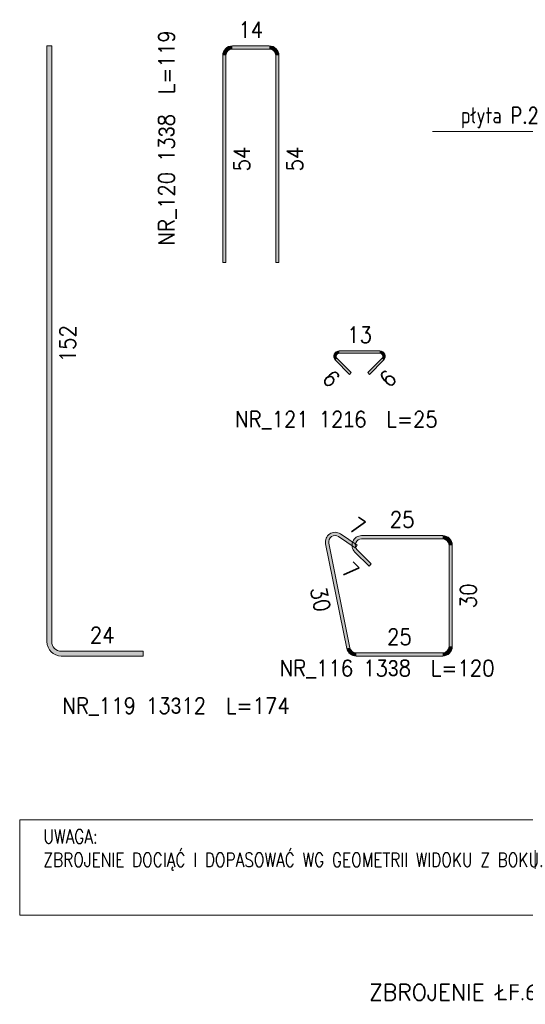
# Model space of a CAD drawing. Extents: x 253237 to 278058, y -131782 to -118389.
# Tile 2 of 23: x 255377 to 256638, y -127932 to -125479. Entities that reach past the tile are written whole.
import ezdxf
from ezdxf.enums import TextEntityAlignment as Align

# ---------------------------------------------------------------- set-up
doc = ezdxf.new("R2010")
doc.units = 0
doc.header["$LTSCALE"] = 5
doc.header["$MEASUREMENT"] = 0
for name, color, linetype, lineweight in [('AutoCAD_Structural_Detailing_pręt wyrzucony', 7, 'Continuous', 13), ('AutoCAD_Structural_Detailing_symbole graficzne', 7, 'Continuous', 13), ('PS_DIM', 4, 'Continuous', 13), ('PS_POS', 1, 'Continuous', 15), ('PS_TEXT', 3, 'Continuous', 13)]:
    doc.layers.add(name, color=color, linetype=linetype, lineweight=lineweight)
doc.styles.add('ARIAL', font='arial.ttf')
doc.styles.add('r-simplex', font='simplex.shx', dxfattribs={"width": 0.9})
doc.styles.add('style1', font='simplex.shx')

msp = doc.modelspace()

# ---------------------------------------------------------------- hatches: boundary and pattern name
at = {"layer": 'AutoCAD_Structural_Detailing_pręt wyrzucony'}
for points in [[(255457.2157480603, -127028.0565880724), (255445.2157480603, -127028.0565880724), (255445.2157480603, -125544.0565880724), (255457.2157480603, -125544.0565880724)], [(255907.5126479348, -125552.0565877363), (255907.5126479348, -125544.0565877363), (255999.5126480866, -125544.0565877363), (255999.5126480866, -125552.0565877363)], [(255891.5126479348, -126084.0565878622), (255883.5126479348, -126084.0565878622), (255883.5126479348, -125568.0565877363), (255891.5126479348, -125568.0565877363)], [(256015.5126480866, -125568.0565877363), (256023.5126480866, -125568.0565877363), (256023.5126480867, -126084.0565878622), (256015.5126480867, -126084.0565878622)], [(256174.0245925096, -126309.9218961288), (256174.0245925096, -126303.9218961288), (256275.0245931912, -126303.9218961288), (256275.0245931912, -126309.9218961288)], [(256204.07663071, -126358.080536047), (256199.8339900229, -126362.3231767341), (256164.4786509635, -126326.9678376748), (256168.7212916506, -126322.7251969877)], [(256280.3278940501, -126322.7251969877), (256284.5705347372, -126326.9678376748), (256249.2151956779, -126362.3231767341), (256244.9725549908, -126358.080536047)], [(256172.3846663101, -126766.5174785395), (256176.8049166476, -126759.8495413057), (256218.4795243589, -126787.4761059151), (256214.0592740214, -126794.1440431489)], [(256229.785440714, -126772.0565878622), (256229.785440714, -126764.0565878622), (256431.785440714, -126764.0565878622), (256431.785440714, -126772.0565878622)], [(256200.6089073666, -127043.2352971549), (256192.7683747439, -127044.8246518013), (256140.022567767, -126784.6214169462), (256147.8631003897, -126783.0320622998)], [(256253.8270712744, -126834.7256354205), (256248.1702170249, -126840.38248967), (256212.8148779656, -126805.0271506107), (256218.4717322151, -126799.3702963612)], [(256447.785440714, -126788.0565878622), (256455.785440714, -126788.0565878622), (256455.785440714, -127040.0565878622), (256447.785440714, -127040.0565878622)], [(255685.2157484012, -127052.0565880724), (255685.2157484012, -127064.0565880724), (255481.2157480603, -127064.0565880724), (255481.2157480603, -127052.0565880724)], [(256431.785440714, -127056.0565878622), (256431.785440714, -127064.0565878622), (256216.2899726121, -127064.0565878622), (256216.2899726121, -127056.0565878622)]]:
    msp.add_hatch(color=6, dxfattribs=at).paths.add_polyline_path(points, flags=0)
h = msp.add_hatch(color=6, dxfattribs=at)
edge = h.paths.add_edge_path(flags=0)
edge.add_line((255907.5126479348, -125544.0565877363), (255907.5126479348, -125552.0565877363))
edge.add_arc((255907.5126479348, -125568.0565877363), 16, 89.99999999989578, 180)
edge.add_line((255891.5126479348, -125568.0565877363), (255883.5126479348, -125568.0565877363))
edge.add_arc((255907.5126479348, -125568.0565877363), 24.00000000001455, 450.00000000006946, 539.9999999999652, ccw=False)
h = msp.add_hatch(color=6, dxfattribs=at)
edge = h.paths.add_edge_path(flags=0)
edge.add_line((256023.5126480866, -125568.0565877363), (256015.5126480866, -125568.0565877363))
edge.add_arc((255999.5126480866, -125568.0565877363), 15.9999999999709, 0, 90.00000000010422)
edge.add_line((255999.5126480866, -125552.0565877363), (255999.5126480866, -125544.0565877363))
edge.add_arc((255999.5126480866, -125568.0565877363), 24.0000000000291, 360.00000000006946, 449.99999999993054, ccw=False)
h = msp.add_hatch(color=6, dxfattribs=at)
edge = h.paths.add_edge_path(flags=0)
edge.add_line((256174.0245925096, -126303.9218961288), (256174.0245925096, -126309.9218961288))
edge.add_arc((256174.0245925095, -126317.4218961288), 7.5, 89.99999999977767, 225.0000000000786)
edge.add_line((256168.7212916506, -126322.7251969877), (256164.4786509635, -126326.9678376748))
edge.add_arc((256174.0245925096, -126317.4218961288), 13.49999999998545, 450, 585.0000000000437, ccw=False)
h = msp.add_hatch(color=6, dxfattribs=at)
edge = h.paths.add_edge_path(flags=0)
edge.add_line((256284.5705347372, -126326.9678376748), (256280.3278940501, -126322.7251969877))
edge.add_arc((256275.0245931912, -126317.4218961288), 7.500000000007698, -44.99999999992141, 90)
edge.add_line((256275.0245931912, -126309.9218961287), (256275.0245931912, -126303.9218961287))
edge.add_arc((256275.0245931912, -126317.4218961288), 13.50000000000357, 315.0000000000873, 449.9999999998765, ccw=False)
h = msp.add_hatch(color=6, dxfattribs=at)
edge = h.paths.add_edge_path(flags=0)
edge.add_line((256176.8049166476, -126759.8495413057), (256172.3846663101, -126766.5174785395))
edge.add_arc((256163.5441656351, -126779.8533530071), 16.00000000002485, 56.45915590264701, 191.4591559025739)
edge.add_line((256147.8631003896, -126783.0320622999), (256140.0225677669, -126784.6214169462))
edge.add_arc((256163.5441656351, -126779.8533530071), 24.00000000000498, 416.4591559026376, 551.4591559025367, ccw=False)
h = msp.add_hatch(color=6, dxfattribs=at)
edge = h.paths.add_edge_path(flags=0)
edge.add_line((256229.785440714, -126764.0565878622), (256229.785440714, -126772.0565878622))
edge.add_arc((256229.7854407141, -126788.0565878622), 16.00000000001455, 90.00000000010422, 224.9999999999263)
edge.add_line((256218.4717322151, -126799.3702963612), (256212.8148779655, -126805.0271506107))
edge.add_arc((256229.785440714, -126788.0565878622), 23.99999999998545, 449.99999999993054, 585.0000000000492, ccw=False)
h = msp.add_hatch(color=6, dxfattribs=at)
edge = h.paths.add_edge_path(flags=0)
edge.add_line((256455.785440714, -126788.0565878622), (256447.785440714, -126788.0565878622))
edge.add_arc((256431.785440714, -126788.0565878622), 16.0000000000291, 0, 89.99999999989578)
edge.add_line((256431.785440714, -126772.0565878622), (256431.785440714, -126764.0565878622))
edge.add_arc((256431.785440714, -126788.0565878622), 24, 360.00000000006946, 450, ccw=False)
h = msp.add_hatch(color=6, dxfattribs=at)
edge = h.paths.add_edge_path(flags=0)
edge.add_line((255445.2157480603, -127028.0565880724), (255457.2157480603, -127028.0565880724))
edge.add_arc((255481.2157480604, -127028.0565880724), 24.0000000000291, -179.9999999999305, -90.00000000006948)
edge.add_line((255481.2157480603, -127052.0565880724), (255481.2157480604, -127064.0565880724))
edge.add_arc((255481.2157480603, -127028.0565880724), 36, 539.9999999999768, 629.9999999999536, ccw=False)
h = msp.add_hatch(color=6, dxfattribs=at)
edge = h.paths.add_edge_path(flags=0)
edge.add_line((256192.7683747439, -127044.8246518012), (256200.6089073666, -127043.2352971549))
edge.add_arc((256216.2899726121, -127040.0565878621), 16.00000000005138, -168.5408440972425, -90.00000000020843)
edge.add_line((256216.289972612, -127056.0565878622), (256216.2899726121, -127064.0565878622))
edge.add_arc((256216.2899726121, -127040.0565878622), 23.99999999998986, 191.4591559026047, 270, ccw=False)
h = msp.add_hatch(color=6, dxfattribs=at)
edge = h.paths.add_edge_path(flags=0)
edge.add_line((256431.785440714, -127064.0565878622), (256431.785440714, -127056.0565878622))
edge.add_arc((256431.785440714, -127040.0565878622), 16.00000000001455, -89.99999999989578, 0)
edge.add_line((256447.785440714, -127040.0565878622), (256455.785440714, -127040.0565878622))
edge.add_arc((256431.785440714, -127040.0565878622), 24, 270, 359.99999999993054, ccw=False)

# ---------------------------------------------------------------- linework, layer by layer
at = {"layer": 'AutoCAD_Structural_Detailing_pręt wyrzucony', "color": 6}
for p, q in [((255445.2157480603, -127028.0565880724), (255445.2157480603, -125544.0565880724)), ((255445.2157480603, -125544.0565880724), (255457.2157480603, -125544.0565880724)), ((255457.2157480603, -127028.0565880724), (255457.2157480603, -125544.0565880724)), ((255907.5126479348, -125544.0565877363), (255999.5126480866, -125544.0565877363)), ((255907.5126479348, -125552.0565877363), (255999.5126480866, -125552.0565877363)), ((255883.5126479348, -126084.0565878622), (255883.5126479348, -125568.0565877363)), ((255891.5126479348, -126084.0565878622), (255891.5126479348, -125568.0565877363)), ((256015.5126480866, -125568.0565877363), (256015.5126480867, -126084.0565878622)), ((256023.5126480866, -125568.0565877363), (256023.5126480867, -126084.0565878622)), ((255883.5126479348, -126084.0565878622), (255891.5126479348, -126084.0565878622)), ((256023.5126480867, -126084.0565878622), (256015.5126480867, -126084.0565878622)), ((256174.0245925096, -126303.9218961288), (256275.0245931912, -126303.9218961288)), ((256174.0245925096, -126309.9218961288), (256275.0245931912, -126309.9218961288)), ((256199.8339900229, -126362.3231767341), (256164.4786509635, -126326.9678376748)), ((256204.07663071, -126358.080536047), (256168.7212916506, -126322.7251969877)), ((256280.3278940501, -126322.7251969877), (256244.9725549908, -126358.080536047)), ((256284.5705347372, -126326.9678376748), (256249.2151956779, -126362.3231767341)), ((256199.8339900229, -126362.3231767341), (256204.07663071, -126358.080536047)), ((256249.2151956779, -126362.3231767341), (256244.9725549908, -126358.080536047)), ((256172.3846663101, -126766.5174785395), (256214.0592740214, -126794.1440431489)), ((256176.8049166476, -126759.8495413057), (256218.4795243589, -126787.4761059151)), ((256229.785440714, -126764.0565878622), (256431.785440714, -126764.0565878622)), ((256229.785440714, -126772.0565878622), (256431.785440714, -126772.0565878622)), ((256192.7683747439, -127044.8246518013), (256140.022567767, -126784.6214169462)), ((256200.6089073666, -127043.2352971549), (256147.8631003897, -126783.0320622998)), ((256218.4795243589, -126787.4761059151), (256214.0592740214, -126794.1440431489)), ((256253.8270712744, -126834.7256354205), (256218.4717322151, -126799.3702963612)), ((256447.785440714, -126788.0565878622), (256447.785440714, -127040.0565878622)), ((256455.785440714, -126788.0565878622), (256455.785440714, -127040.0565878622)), ((256248.1702170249, -126840.38248967), (256212.8148779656, -126805.0271506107)), ((256248.1702170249, -126840.38248967), (256253.8270712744, -126834.7256354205)), ((255685.2157484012, -127052.0565880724), (255481.2157480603, -127052.0565880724)), ((255685.2157484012, -127064.0565880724), (255481.2157480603, -127064.0565880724)), ((255685.2157484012, -127064.0565880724), (255685.2157484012, -127052.0565880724)), ((256431.785440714, -127056.0565878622), (256216.2899726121, -127056.0565878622)), ((256431.785440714, -127064.0565878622), (256216.2899726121, -127064.0565878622))]:
    msp.add_line(p, q, dxfattribs=at)
for centre, radius, start, end in [((255907.5126479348, -125568.0565877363), 24.00000000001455, 90.00000000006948, 179.9999999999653), ((255907.5126479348, -125568.0565877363), 16, 89.99999999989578, 180), ((255999.5126480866, -125568.0565877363), 24.0000000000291, 6.948027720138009e-11, 89.99999999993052), ((255999.5126480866, -125568.0565877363), 15.9999999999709, 0, 90.00000000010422), ((256174.0245925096, -126317.4218961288), 13.49999999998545, 89.99999999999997, 225.0000000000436), ((256174.0245925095, -126317.4218961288), 7.5, 89.99999999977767, 225.0000000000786), ((256275.0245931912, -126317.4218961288), 13.50000000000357, 315.0000000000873, 89.99999999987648), ((256275.0245931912, -126317.4218961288), 7.500000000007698, 315.0000000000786, 90), ((256163.5441656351, -126779.8533530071), 24.00000000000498, 56.45915590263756, 191.4591559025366), ((256163.5441656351, -126779.8533530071), 16.00000000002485, 56.45915590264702, 191.4591559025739), ((256229.785440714, -126788.0565878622), 23.99999999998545, 89.99999999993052, 225.0000000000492), ((256229.7854407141, -126788.0565878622), 16.00000000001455, 90.00000000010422, 224.9999999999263), ((256431.785440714, -126788.0565878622), 24, 6.948027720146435e-11, 90), ((256431.785440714, -126788.0565878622), 16.0000000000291, 0, 89.99999999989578), ((255481.2157480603, -127028.0565880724), 36, 179.9999999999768, 269.9999999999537), ((255481.2157480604, -127028.0565880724), 24.0000000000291, 180.0000000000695, 269.9999999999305), ((256216.2899726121, -127040.0565878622), 23.99999999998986, 191.4591559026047, 270), ((256216.2899726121, -127040.0565878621), 16.00000000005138, 191.4591559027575, 269.9999999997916), ((256431.785440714, -127040.0565878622), 16.00000000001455, 270.0000000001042, 0), ((256431.785440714, -127040.0565878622), 24, 270, 359.9999999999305)]:
    msp.add_arc(centre, radius, start, end, dxfattribs=at)
at = {"layer": 'PS_DIM', "color": 1}
msp.add_lwpolyline([(255377.447305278, -127471.827311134), (256662.6840424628, -127471.827311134), (256662.6840424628, -127709.6820441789), (255377.447305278, -127709.6820441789)], close=True, dxfattribs=at)
at = {"layer": 'PS_POS'}
msp.add_lwpolyline([(256406.7726873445, -125757.4770344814), (256730.0754441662, -125757.4770344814), (256901.6656434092, -125633.8226605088)], dxfattribs=at)

# ---------------------------------------------------------------- texts
at = {"layer": 'AutoCAD_Structural_Detailing_pręt wyrzucony', "color": 3, "char_height": 40, "attachment_point": 5, "style": 'r-simplex'}
for s, insert in [('14', (255953.5126480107, -125504.0565877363)), ('13', (256224.5245928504, -126263.9218961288)), ('NR_121 12\\Fdiam;1\\Fsimplex.shx;6  L=25', (256166.9358842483, -126476.2090830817)), ('25', (256330.785440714, -126724.0565878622)), ('24', (255583.2157482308, -127012.0565880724)), ('25', (256324.037706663, -127016.0565878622)), ('NR_116 13\\Fdiam;3\\Fsimplex.shx;8  L=120', (256293.1286193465, -127096.0856688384)), ('NR_119 13\\Fdiam;3\\Fsimplex.shx;12  L=174', (255767.0809020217, -127189.6148512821))]:
    msp.add_mtext(s, dxfattribs=dict(at, insert=insert))
for s, insert, rotation in [('NR_120 13\\Fdiam;3\\Fsimplex.shx;8  L=119', (255745.4503833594, -125773.5099552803), 90), ('54', (255931.5126479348, -125826.0565877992), 89.99999999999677), ('54', (256063.5126480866, -125826.0565877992), 90.00000000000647), ('152', (255497.2157480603, -126286.0565880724), 90), ('6', (256153.8720492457, -126372.9297784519), 314.99999999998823), ('6', (256295.177136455, -126372.9297784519), 45.00000000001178), ('7', (256219.7434721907, -126740.3231374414), 326.4591559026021), ('7', (256202.2082762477, -126850.9890913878), 314.99999999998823), ('30', (256127.1928081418, -126922.6698076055), 281.4591559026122), ('30', (256495.785440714, -126914.0565878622), 89.99999999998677)]:
    msp.add_mtext(s, dxfattribs=dict(at, insert=insert, rotation=rotation))
at = {"layer": 'AutoCAD_Structural_Detailing_symbole graficzne', "color": 2, "style": 'style1', "width": 0.8}
msp.add_text('płyta P.2 ', height=40, dxfattribs=at).set_placement((256476.9307623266, -125749.0952536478), align=Align.BOTTOM_LEFT)
at = {"layer": 'AutoCAD_Structural_Detailing_symbole graficzne', "color": 2, "style": 'style1'}
msp.add_text('ZBROJENIE ŁF.6 Lc=11,90 mb', height=40, dxfattribs=at).set_placement((256248.5220223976, -127933.6806423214), align=Align.BOTTOM_LEFT)
at = {"layer": 'PS_TEXT', "insert": (255436.2982422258, -127496.0611866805), "char_height": 57.49999999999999, "width": 1270.548459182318, "attachment_point": 1, "style": 'ARIAL'}
msp.add_mtext('{\\Fsimplex|c238;\\H0.60869x;\\W0.85;UWAGA:\\PZBROJENIE DOCIĄĆ I DOPASOWAĆ WG GEOMETRII WIDOKU Z BOKU.}', dxfattribs=at)

doc.saveas('drawing.dxf')
